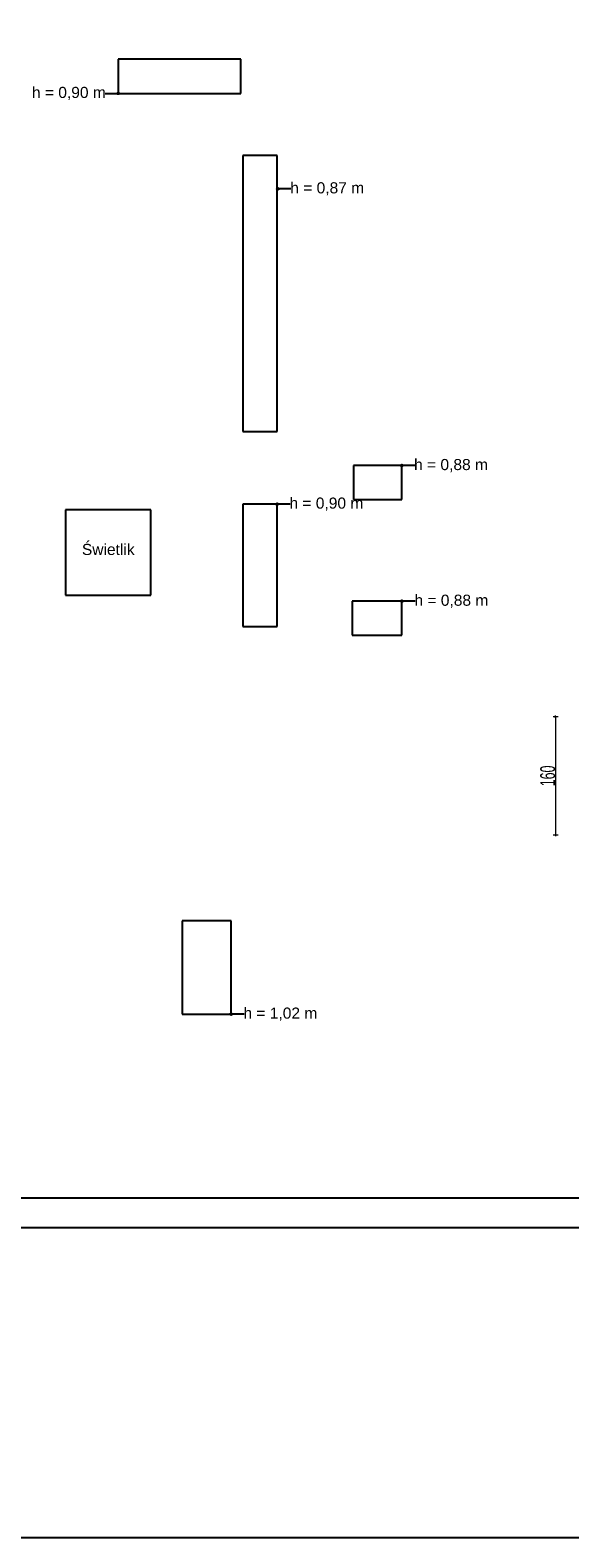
# Model space of a CAD drawing. Header units: millimetres. Extents: x -3034 to 546681, y -100001 to 133386.
# Tile 120 of 173: x 93679 to 100953, y -28429 to -8091. Entities that reach past the tile are written whole.
import ezdxf

# ---------------------------------------------------------------- set-up
doc = ezdxf.new("R2010")
doc.units = ezdxf.units.MM
doc.set_wipeout_variables(frame=1)
doc.linetypes.add('Wipeout_Contour', pattern=[1000, 0, -1000])
doc.layers.get('Defpoints').update_dxf_attribs({"color": 252})
doc.layers.add('A-niedruk', color=1, linetype='Continuous', plot=False)
doc.layers.add('I_WYMIARY', color=6, linetype='Continuous', lineweight=18)
for name, color, linetype in [('Linia', 252, 'Continuous'), ('Strop', 252, 'Continuous'), ('Słup', 252, 'Continuous'), ('Tekst', 252, 'Continuous')]:
    doc.layers.add(name, color=color, linetype=linetype)
doc.styles.add('DETALE1_100', font='arial.ttf', dxfattribs={"width": 0.6, "height": 200})
doc.styles.add('Times new roman', font='arial.ttf')
doc.dimstyles.new('Detale 1_100', dxfattribs={"dimscale": 0.12, "dimtxt": 250, "dimasz": 20, "dimexe": 50, "dimexo": 0, "dimgap": 30, "dimtad": 1, "dimdec": 1, "dimlfac": 0.1, "dimzin": 9, "dimdsep": 46, "dimtxsty": 'DETALE1_100', "dimblk1": 'DIM_KRESKA_', "dimblk2": 'DIM_KRESKA_', "dimsah": 1, "dimcen": 0, "dimse1": 1, "dimse2": 1, "dimclrd": 256, "dimclre": 256, "dimclrt": 256, "dimadec": 0, "dimazin": 0, "dimtfac": 0.01, "dimtdec": 1, "dimtix": 1, "dimtofl": 0, "dimtmove": 0, "dimatfit": 3, "dimfxl": 1, "dimtolj": 1, "dimtzin": 12, "dimlwd": -1, "dimarcsym": 0})

# ---------------------------------------------------------------- blocks, each defined once
blk = doc.blocks.new('A$C67C5DD4D')
at = {"layer": 'Strop', "flags": 128}
for points in [[(14229, 0), (57959, 0), (57959, 1407), (57959, 1410), (73209, 1410), (79709, 1410), (79709, 6106), (86979, 6106), (86979, 7196), (86979, 9216), (86979, 9800, 0.032078), (72413, 18234, 0.000523), (72183, 18342, 0.001989), (71307, 18750, 0.031398), (57339, 24063, 0.034913), (39523, 28246), (39523, 28246), (39523, 28246, 0.026147), (28486, 29456), (24212, 29658, 0.006019), (21520, 29704, 0.048415)], [(14229, 0), (57959, 0), (57959, 1407), (57959, 1410), (73209, 1410), (79709, 1410), (79709, 6106), (86979, 6106), (86979, 7196), (86979, 9216), (86979, 9800, 0.032078), (72413, 18234, 0.000523), (72183, 18342, 0.001989), (71307, 18750, 0.031398), (57339, 24063, 0.034913), (39523, 28246), (39523, 28246), (39523, 28246, 0.026147), (28486, 29456), (24212, 29658, 0.006019), (21520, 29704, 0.048415)], [(14229, 400), (57559, 400), (57559, 1407), (57559, 1810), (73209, 1810), (79309, 1810), (79309, 6506), (86579, 6506), (86579, 7196), (86579, 9216), (86579, 9586, 0.031662), (72239, 17874, 0.000515), (72013, 17980, 0.001987), (71141, 18386, 0.031396), (57220, 23681, 0.035679), (39064, 27915), (39064, 27915, 0.025197), (28465, 29056), (24197, 29258, 0.00601), (21518, 29304, 0.047672)]]:
    blk.add_lwpolyline(points, format="xyb", dxfattribs=at)
at = {"layer": 'Tekst', "char_height": 150, "attachment_point": 2, "style": 'Times new roman'}
for s, insert in [('\\A1;{\\fArial|b0|i0|c0|p38;h = 0,90 m}', (62573, 16798)), ('\\A1;{\\fArial|b0|i0|c0|p38;h = 0,87 m}', (66055, 15511)), ('\\A1;{\\fArial|b0|i0|c0|p38;h = 0,88 m}', (67724, 11778)), ('\\A1;{\\fArial|b0|i0|c0|p38;h = 0,88 m}', (67729, 9948)), ('\\A1;{\\fArial|b0|i0|c0|p38;h = 1,02 m}', (65424, 4378))]:
    blk.add_mtext(s, dxfattribs=dict(at, insert=insert))
at = {"color": 254, "linetype": 'Wipeout_Contour', "lineweight": 0, "ltscale": 383117.674286}
blk.add_wipeout([(63239, 17170), (63239, 16710), (64889, 16710), (64889, 17170)], dxfattribs=at).dxf.layer = 'Słup'
at = {"color": 254, "linetype": 'Wipeout_Contour', "lineweight": 0, "ltscale": 375344.270075}
blk.add_wipeout([(64919, 12150), (65379, 12150), (65379, 15870), (64919, 15870)], dxfattribs=at).dxf.layer = 'Słup'
at = {"color": 254, "linetype": 'Wipeout_Contour', "lineweight": 0, "ltscale": 366209.272644}
blk.add_wipeout([(66409, 11230), (67059, 11230), (67059, 11690), (66409, 11690)], dxfattribs=at).dxf.layer = 'Słup'
at = {"color": 254, "linetype": 'Wipeout_Contour', "lineweight": 0, "ltscale": 379134.311337}
blk.add_wipeout([(62529, 9940), (63679, 9940), (63679, 11090), (62529, 11090)], dxfattribs=at).dxf.layer = 'Słup'
at = {"color": 254, "linetype": 'Wipeout_Contour', "lineweight": 0, "ltscale": 371076.983621}
blk.add_wipeout([(64919, 9520), (65379, 9520), (65379, 11170), (64919, 11170)], dxfattribs=at).dxf.layer = 'Słup'
at = {"color": 254, "linetype": 'Wipeout_Contour', "lineweight": 0, "ltscale": 364210.632609}
blk.add_wipeout([(66393, 9400), (67063, 9400), (67063, 9860), (66393, 9860)], dxfattribs=at).dxf.layer = 'Słup'
at = {"color": 254, "linetype": 'Wipeout_Contour', "lineweight": 0, "ltscale": 368638.604869}
blk.add_wipeout([(64099, 4290), (64759, 4290), (64759, 5550), (64099, 5550)], dxfattribs=at).dxf.layer = 'Słup'
at = {"layer": 'Linia', "linetype": 'Continuous'}
for points in [[(63251, 16710), (63250, 16715), (63247, 16719), (63243, 16722), (63239, 16723), (63234, 16722), (63230, 16719), (63227, 16715), (63226, 16710), (63227, 16705), (63230, 16701), (63234, 16698), (63239, 16698), (63243, 16698), (63247, 16701), (63250, 16705)], [(65402, 15423), (65401, 15428), (65398, 15432), (65394, 15435), (65389, 15436), (65385, 15435), (65380, 15432), (65378, 15428), (65377, 15423), (65378, 15418), (65380, 15414), (65385, 15412), (65389, 15411), (65394, 15412), (65398, 15414), (65401, 15418)], [(67071, 11690), (67070, 11695), (67067, 11699), (67063, 11702), (67059, 11702), (67054, 11702), (67050, 11699), (67047, 11695), (67046, 11690), (67047, 11685), (67050, 11681), (67054, 11678), (67059, 11677), (67063, 11678), (67067, 11681), (67070, 11685)], [(65391, 11170), (65390, 11175), (65387, 11179), (65383, 11182), (65379, 11183), (65374, 11182), (65370, 11179), (65367, 11175), (65366, 11170), (65367, 11165), (65370, 11161), (65374, 11158), (65379, 11158), (65383, 11158), (65387, 11161), (65390, 11165)], [(67076, 9860), (67075, 9865), (67072, 9869), (67068, 9872), (67063, 9873), (67058, 9872), (67054, 9869), (67052, 9865), (67051, 9860), (67052, 9855), (67054, 9851), (67058, 9848), (67063, 9848), (67068, 9848), (67072, 9851), (67075, 9855)], [(64771, 4290), (64770, 4295), (64767, 4299), (64763, 4302), (64759, 4303), (64754, 4302), (64750, 4299), (64747, 4295), (64746, 4290), (64747, 4285), (64750, 4281), (64754, 4278), (64759, 4278), (64763, 4278), (64767, 4281), (64770, 4285)]]:
    blk.add_hatch(color=256, dxfattribs=at).paths.add_polyline_path(points)
at = {"layer": 'Linia'}
for p, q in [((63062, 16710), (63226, 16710)), ((65566, 15423), (65402, 15423)), ((67235, 11690), (67071, 11690)), ((65555, 11170), (65391, 11170)), ((67240, 9860), (67076, 9860)), ((64935, 4290), (64771, 4290))]:
    blk.add_line(p, q, dxfattribs=at)
for centre in [(63239, 16710), (65389, 15423), (67059, 11690), (65379, 11170), (67063, 9860), (64759, 4290)]:
    blk.add_circle(centre, 12.5, dxfattribs=at)
at = {"layer": 'Słup'}
for p, q in [((63239, 17170), (63239, 16710)), ((64889, 17170), (63239, 17170)), ((64889, 16710), (64889, 17170)), ((63239, 16710), (64889, 16710)), ((65379, 15870), (64919, 15870)), ((64919, 15870), (64919, 12150)), ((65379, 12150), (65379, 15870)), ((64919, 12150), (65379, 12150)), ((67059, 11690), (66409, 11690)), ((66409, 11690), (66409, 11230)), ((67059, 11230), (67059, 11690)), ((66409, 11230), (67059, 11230)), ((63679, 11090), (62529, 11090)), ((62529, 11090), (62529, 9940)), ((63679, 9940), (63679, 11090)), ((65379, 11170), (64919, 11170)), ((64919, 11170), (64919, 9520)), ((65379, 9520), (65379, 11170)), ((62529, 9940), (63679, 9940)), ((67063, 9860), (66393, 9860)), ((66393, 9860), (66393, 9400)), ((67063, 9400), (67063, 9860)), ((64919, 9520), (65379, 9520)), ((66393, 9400), (67063, 9400)), ((64759, 5550), (64099, 5550)), ((64099, 5550), (64099, 4290)), ((64759, 4290), (64759, 5550)), ((64099, 4290), (64759, 4290))]:
    blk.add_line(p, q, dxfattribs=at)
at = {"layer": 'Tekst', "char_height": 150, "attachment_point": 2, "style": 'Times new roman'}
for s, insert in [('\\A1;{\\fArial|b0|i0|c0|p38;h = 0,90 m}', (66044, 11258)), ('\\A1;{\\fArial|b0|i0|c0|p38;Świetlik}', (63104, 10633))]:
    blk.add_mtext(s, dxfattribs=dict(at, insert=insert))
blk = doc.blocks.new('DIM_KRESKA_')
for p, q in [((-6, 0), (6, 0)), ((0, 14), (0, -14))]:
    blk.add_line(p, q)
at = {"const_width": 1.2}
blk.add_lwpolyline([(-4.2, -4.2), (4.2, 4.2)], dxfattribs=at)
blk = doc.blocks.new('*D525')
at = {"layer": 'Defpoints', "color": 0}
for p in [(101226, -17351), (100761, -18951), (101226, -18951)]:
    blk.add_point(p, dxfattribs=at)
at = {"layer": 'I_WYMIARY'}
blk.add_line((100761, -17354), (100761, -18949), dxfattribs=at)
at = {"layer": 'I_WYMIARY', "xscale": 2.4, "yscale": 2.4, "zscale": 2.4}
for p, rotation in [((100761, -17351), 90), ((100761, -18951), 270)]:
    blk.add_blockref('DIM_KRESKA_', p, dxfattribs=dict(at, rotation=rotation))
at = {"layer": 'I_WYMIARY', "insert": (100655, -18151), "char_height": 200, "attachment_point": 5, "rotation": 90, "style": 'DETALE1_100'}
blk.add_mtext('\\A1;160', dxfattribs=at)

msp = doc.modelspace()

# ---------------------------------------------------------------- block references
msp.add_blockref('A$C67C5DD4D', (31627.445, -25653.943))

# ---------------------------------------------------------------- next in the draw order: linework, layer by layer
at = {"layer": 'A-niedruk'}
msp.add_lwpolyline([(13415.502, 10853.067), (128047.181, 10853.067), (128047.181, -28429.252), (13415.502, -28429.252)], close=True, dxfattribs=at)

# ---------------------------------------------------------------- next in the draw order: dimensions: what is measured, and where the dimension line sits
at = {"layer": 'I_WYMIARY'}
dim = msp.add_linear_dim(base=(100760.909, -18951.322), p1=(101226.396, -17351.322), p2=(101226.396, -18951.322), angle=90, dimstyle='Detale 1_100', dxfattribs=at)
dim.commit()
dim.dimension.update_dxf_attribs({"geometry": '*D525', "text_midpoint": (100655.195, -18151.322)})

doc.saveas('drawing.dxf')
